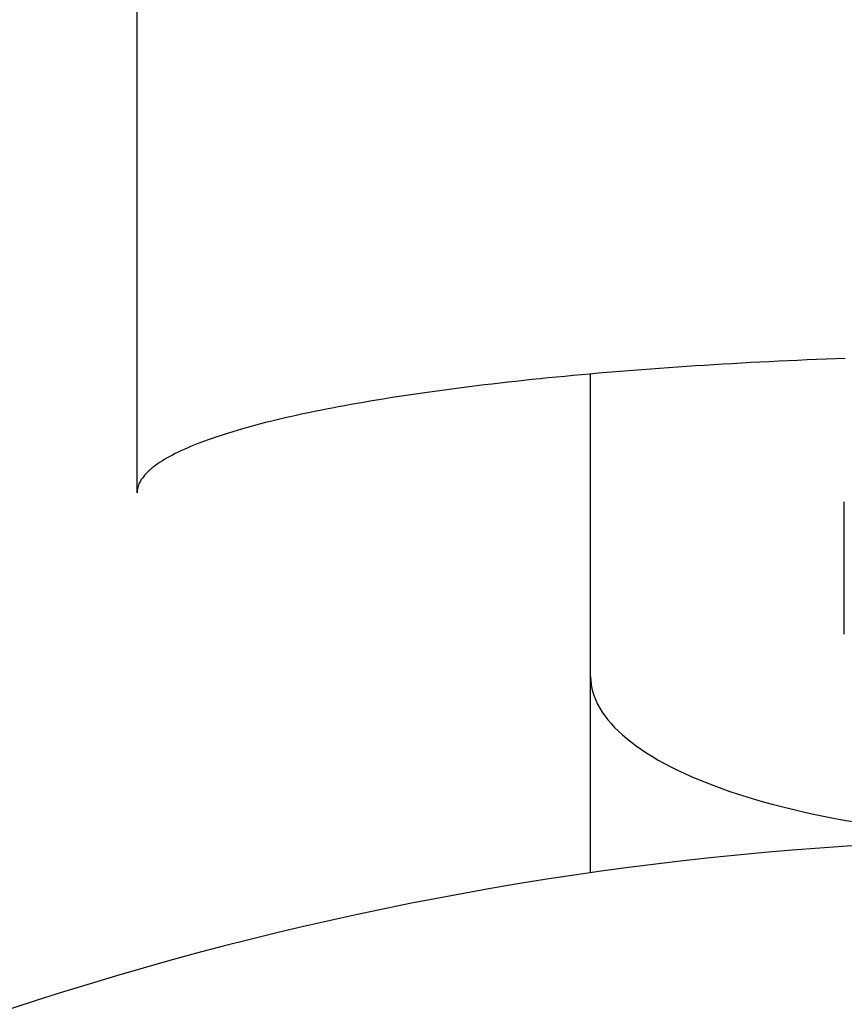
# Model space of a CAD drawing. Extents: x -93 to 218, y -92 to 218.
# Tile 4 of 11: x -17 to -4, y 50 to 66. Entities that reach past the tile are written whole.
import ezdxf

# ---------------------------------------------------------------- set-up
doc = ezdxf.new("R2010")
doc.units = 0
doc.header["$LTSCALE"] = 14
doc.layers.get('0').update_dxf_attribs({"linetype": 'CONTINUOUS'})

msp = doc.modelspace()

# ---------------------------------------------------------------- linework, layer by layer
for p, q in [((-14.65, 58.46), (-14.65, 80.158)), ((-7.5, 52.467), (-7.5, 60.336)), ((-3.5, 56.232), (-3.5, 58.316))]:
    msp.add_line(p, q)
for points in [[(-3.484, 60.581, 0), (-3.636, 60.575, 0), (-3.786, 60.569, 0), (-3.937, 60.563, 0), (-4.087, 60.557, 0), (-4.236, 60.55, 0), (-4.385, 60.543, 0), (-4.534, 60.536, 0), (-4.682, 60.529, 0), (-4.83, 60.521, 0), (-4.976, 60.514, 0), (-5.123, 60.505, 0), (-5.269, 60.497, 0), (-5.414, 60.489, 0), (-5.559, 60.48, 0), (-5.703, 60.471, 0), (-5.846, 60.462, 0), (-5.989, 60.453, 0), (-6.131, 60.443, 0), (-6.272, 60.433, 0), (-6.412, 60.423, 0), (-6.552, 60.413, 0), (-6.691, 60.402, 0), (-6.83, 60.392, 0), (-6.967, 60.381, 0), (-7.104, 60.369, 0), (-7.24, 60.358, 0), (-7.375, 60.346, 0), (-7.51, 60.335, 0), (-7.643, 60.323, 0), (-7.776, 60.31, 0), (-7.907, 60.298, 0), (-8.038, 60.285, 0), (-8.168, 60.272, 0), (-8.297, 60.259, 0), (-8.425, 60.246, 0), (-8.552, 60.233, 0), (-8.679, 60.219, 0), (-8.804, 60.205, 0), (-8.928, 60.191, 0), (-9.051, 60.177, 0), (-9.173, 60.162, 0), (-9.294, 60.148, 0), (-9.414, 60.133, 0), (-9.533, 60.118, 0), (-9.651, 60.103, 0), (-9.768, 60.087, 0), (-9.884, 60.072, 0), (-9.998, 60.056, 0), (-10.111, 60.04, 0), (-10.224, 60.024, 0), (-10.335, 60.007, 0), (-10.445, 59.991, 0), (-10.554, 59.974, 0), (-10.661, 59.957, 0), (-10.768, 59.94, 0), (-10.873, 59.923, 0), (-10.977, 59.906, 0), (-11.079, 59.888, 0), (-11.181, 59.871, 0), (-11.281, 59.853, 0), (-11.38, 59.835, 0), (-11.477, 59.817, 0), (-11.574, 59.798, 0), (-11.668, 59.78, 0), (-11.762, 59.761, 0), (-11.854, 59.743, 0), (-11.945, 59.724, 0), (-12.035, 59.705, 0), (-12.123, 59.686, 0), (-12.21, 59.666, 0), (-12.296, 59.647, 0), (-12.38, 59.627, 0), (-12.463, 59.608, 0), (-12.544, 59.588, 0), (-12.624, 59.568, 0), (-12.702, 59.548, 0), (-12.779, 59.528, 0), (-12.855, 59.507, 0), (-12.929, 59.487, 0), (-13.001, 59.466, 0), (-13.072, 59.446, 0), (-13.142, 59.425, 0), (-13.21, 59.404, 0), (-13.277, 59.383, 0), (-13.342, 59.362, 0), (-13.406, 59.34, 0), (-13.468, 59.319, 0), (-13.529, 59.298, 0), (-13.588, 59.276, 0), (-13.645, 59.255, 0), (-13.701, 59.233, 0), (-13.756, 59.211, 0), (-13.809, 59.189, 0), (-13.86, 59.167, 0), (-13.91, 59.145, 0), (-13.958, 59.123, 0), (-14.004, 59.101, 0), (-14.049, 59.079, 0), (-14.093, 59.056, 0), (-14.135, 59.034, 0), (-14.175, 59.011, 0), (-14.213, 58.989, 0), (-14.25, 58.966, 0), (-14.286, 58.944, 0), (-14.32, 58.921, 0), (-14.352, 58.898, 0), (-14.382, 58.876, 0), (-14.411, 58.853, 0), (-14.438, 58.83, 0), (-14.464, 58.807, 0), (-14.488, 58.784, 0), (-14.51, 58.761, 0), (-14.531, 58.738, 0), (-14.55, 58.715, 0), (-14.567, 58.692, 0), (-14.583, 58.669, 0), (-14.597, 58.645, 0), (-14.61, 58.622, 0), (-14.62, 58.599, 0), (-14.63, 58.576, 0), (-14.637, 58.553, 0), (-14.643, 58.529, 0), (-14.647, 58.506, 0), (-14.649, 58.483, 0), (-14.65, 58.46, 0)], [(-7.5, 55.565, 0), (-7.498, 55.502, 0), (-7.491, 55.439, 0), (-7.48, 55.376, 0), (-7.464, 55.314, 0), (-7.444, 55.251, 0), (-7.419, 55.189, 0), (-7.39, 55.127, 0), (-7.356, 55.065, 0), (-7.318, 55.003, 0), (-7.275, 54.942, 0), (-7.228, 54.881, 0), (-7.177, 54.821, 0), (-7.121, 54.761, 0), (-7.062, 54.701, 0), (-6.997, 54.642, 0), (-6.929, 54.584, 0), (-6.857, 54.526, 0), (-6.78, 54.468, 0), (-6.699, 54.412, 0), (-6.614, 54.356, 0), (-6.526, 54.301, 0), (-6.433, 54.246, 0), (-6.336, 54.193, 0), (-6.236, 54.14, 0), (-6.132, 54.088, 0), (-6.024, 54.037, 0), (-5.913, 53.987, 0), (-5.798, 53.938, 0), (-5.679, 53.89, 0), (-5.557, 53.843, 0), (-5.432, 53.796, 0), (-5.303, 53.751, 0), (-5.172, 53.707, 0), (-5.037, 53.664, 0), (-4.899, 53.623, 0), (-4.758, 53.582, 0), (-4.614, 53.543, 0), (-4.468, 53.505, 0), (-4.319, 53.468, 0), (-4.167, 53.432, 0), (-4.012, 53.398, 0), (-3.856, 53.365, 0), (-3.697, 53.333, 0), (-3.535, 53.303, 0), (-3.372, 53.274, 0)]]:
    msp.add_polyline3d(points)
msp.add_circle((0, 0), 82.5)
msp.add_arc((0, 0), 53, 59.7568, 120.2432)

doc.saveas('drawing.dxf')
